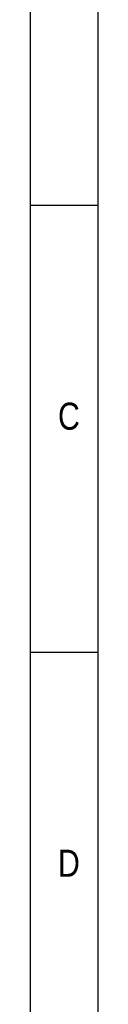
# Model space of a CAD drawing. Header units: millimetres. Extents: x 14844 to 15142, y 1964 to 2174.
# Tile 2 of 19: x 14844 to 14849, y 2044 to 2117. Entities that reach past the tile are written whole.
import ezdxf

# ---------------------------------------------------------------- set-up
doc = ezdxf.new("R2010")
doc.units = ezdxf.units.MM
doc.header["$LTSCALE"] = 30.734
doc.layers.add('07 图框', color=15, linetype='CONTINUOUS')
doc.styles.add('ST1', font='arial.ttf', dxfattribs={"width": 0.8})

msp = doc.modelspace()

# ---------------------------------------------------------------- linework, layer by layer
at = {"layer": '07 图框'}
for p, q in [((14844.035, 2174.2673), (14844.035, 1964.2673)), ((14849.035, 2169.2673), (14849.035, 1969.2673)), ((14849.035, 2103.2673), (14844.035, 2103.2673)), ((14849.035, 2070.2673), (14844.035, 2070.2673))]:
    msp.add_line(p, q, dxfattribs=at)

# ---------------------------------------------------------------- texts
at = {"layer": '07 图框', "char_height": 2, "width": 4.124945, "attachment_point": 1, "style": 'ST1'}
for s, insert in [('C', (14846.0909, 2088.7137)), ('D', (14846.0909, 2055.7137))]:
    msp.add_mtext(s, dxfattribs=dict(at, insert=insert))

doc.saveas('drawing.dxf')
